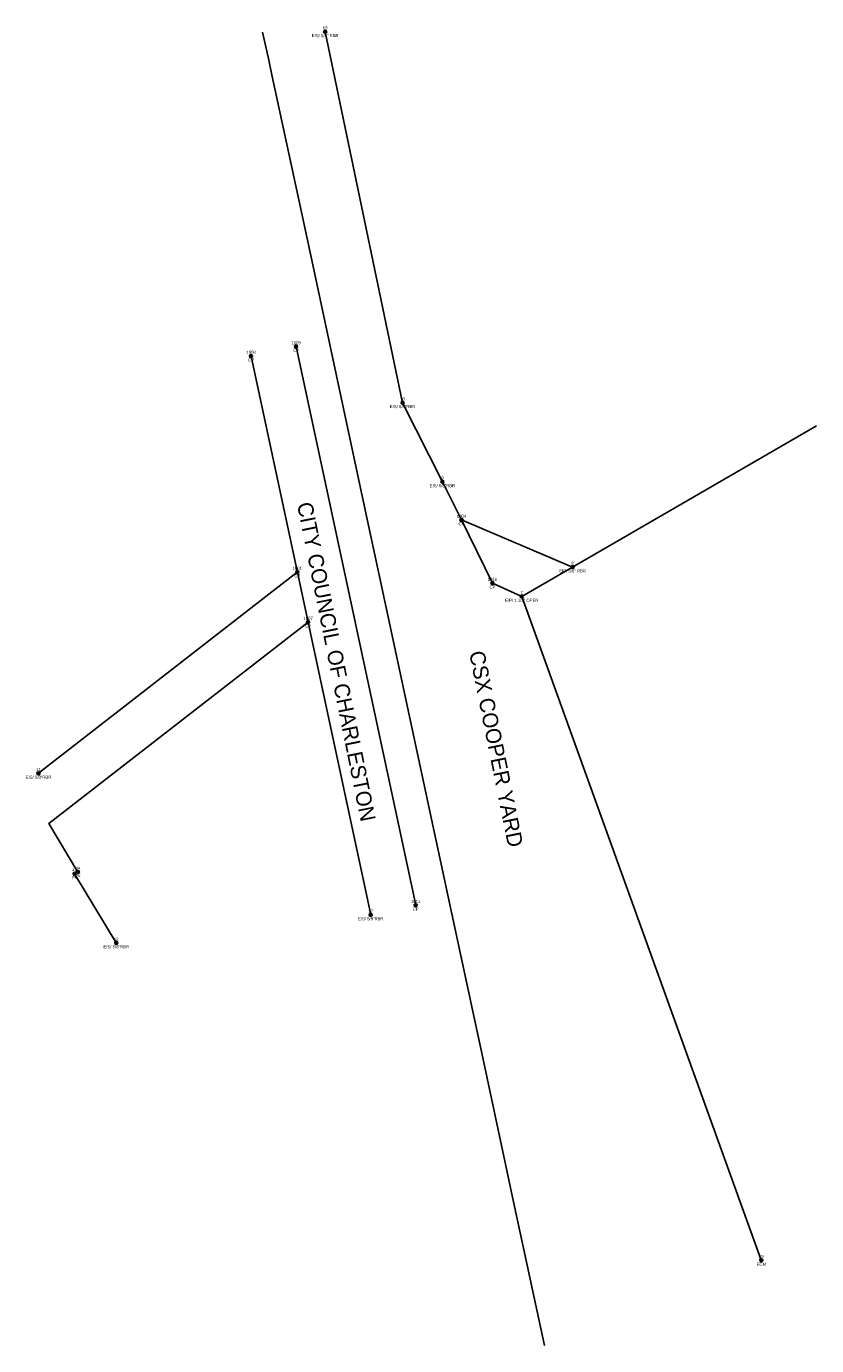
# Model space of a CAD drawing. Extents: x 2319801 to 2320831, y 368743 to 370462.
import ezdxf
from ezdxf.enums import TextEntityAlignment as Align

# ---------------------------------------------------------------- set-up
doc = ezdxf.new("R2010")
doc.units = 0
doc.header["$MEASUREMENT"] = 0
for name, color, linetype in [('Adjoiner Parcels', 4, 'Continuous'), ('CSX RW', 2, 'Continuous'), ('Existing Track', 1, 'Continuous'), ('PNTDESC', 3, 'Continuous'), ('PNTELEV', 5, 'Continuous'), ('PNTNO', 7, 'Continuous'), ('PNTS', 1, 'Continuous'), ('Text', 255, 'Continuous')]:
    doc.layers.add(name, color=color, linetype=linetype)
doc.styles.add('PTXT', font='TXT')

# ---------------------------------------------------------------- blocks, each defined once
blk = doc.blocks.new('SPT4')
at = {"color": 0, "linetype": 'Continuous'}
blk.add_circle((0, 0), 0.5, dxfattribs=at)
blk = doc.blocks.new('SRVPNO1')
at = {"layer": 'PNTDESC', "style": 'PTXT'}
blk.add_attdef('DESC2', text='', height=1, dxfattribs=at).set_placement((0, -1.75), align=Align.CENTER)
at = {"layer": 'PNTELEV', "style": 'PTXT'}
blk.add_attdef('ELEV2', (1.5, -0.5), '', height=1, dxfattribs=at)
at = {"layer": 'PNTNO', "style": 'PTXT'}
blk.add_attdef('PT#', text='', height=1, dxfattribs=at).set_placement((0, 0.75), align=Align.CENTER)

msp = doc.modelspace()

# ---------------------------------------------------------------- linework, layer by layer
at = {"layer": 'Adjoiner Parcels'}
for points in [[(2320093.5, 370032.4), (2320249.5, 369304.4)], [(2320446.4, 369719.3), (2320830.8, 369941.5)], [(2320367.8, 369818.9), (2320512.7, 369757.5)], [(2319816.4, 369488.9), (2320153.8, 369751)], [(2319917.7, 369267.9), (2319863.4, 369357.7), (2319867.7, 369360.2), (2319829.8, 369423.3), (2320167.8, 369685.8)]]:
    msp.add_lwpolyline(points, dxfattribs=at)
at = {"layer": 'CSX RW'}
msp.add_line((2320291, 369971.6), (2320343, 369868.6), dxfattribs=at)
for points in [[(2320190.1, 370454.9), (2320291, 369971.6), (2320343, 369868.6), (2320367.8, 369818.9), (2320408.2, 369736.6), (2320446.4, 369719.3), (2320758.7, 368854.4)], [(2320152.2, 370044.9), (2320308.1, 369317)]]:
    msp.add_lwpolyline(points, dxfattribs=at)
at = {"layer": 'Existing Track', "color": 10, "linetype": 'Continuous', "flags": 128}
msp.add_lwpolyline([(2320475.9, 368743.3), (2320435.8, 368930.7), (2320396.9, 369112.3), (2320355.3, 369305.8), (2320314.5, 369495.9), (2320277.5, 369668.3), (2320241.2, 369835.9), (2320186.7, 370092.3), (2320174, 370151.1), (2320159.3, 370219.9), (2320146.1, 370280.4), (2320139.4, 370312.3), (2320121.2, 370396.7), (2320116.2, 370420.1), (2320108.5, 370454.6)], dxfattribs=at)
at = {"layer": 'PNTS'}
for p in [(2320190.1, 370454.9), (2320093.5, 370032.4), (2320152.2, 370044.9), (2320291, 369971.6), (2320343, 369868.6), (2320367.8, 369818.9), (2320512.7, 369757.5), (2320153.8, 369751), (2320408.2, 369736.6), (2320446.4, 369719.3), (2320167.8, 369685.8), (2319816.4, 369488.9), (2319867.7, 369360.2), (2319863.4, 369357.7), (2320308.1, 369317), (2320249.5, 369304.4), (2319917.7, 369267.9), (2320758.7, 368854.4)]:
    msp.add_point(p, dxfattribs=at)

# ---------------------------------------------------------------- block references
at = {"layer": 'PNTS', "xscale": 4, "yscale": 4, "zscale": 4}
for p, values in [((2320190.1, 370454.9), {'PT#': '63', 'DESC2': 'EIS/ 5/8" RBR'}), ((2320152.2, 370044.9), {'PT#': '1009', 'DESC2': 'CP'}), ((2320093.5, 370032.4), {'PT#': '1008', 'DESC2': 'CP'}), ((2320291, 369971.6), {'PT#': '10', 'DESC2': 'EIS/ 5/8"RBR'}), ((2320343, 369868.6), {'PT#': '9', 'DESC2': 'EIS/ 5/8"RBR'}), ((2320367.8, 369818.9), {'PT#': '1004', 'DESC2': 'CP'}), ((2320153.8, 369751), {'PT#': '1001', 'DESC2': 'CP'}), ((2320512.7, 369757.5), {'PT#': '8', 'DESC2': 'EIP/ 5/8" RBR'}), ((2320408.2, 369736.6), {'PT#': '1016', 'DESC2': 'CP'}), ((2320446.4, 369719.3), {'PT#': '7', 'DESC2': 'EIP/ 1 1/2" OPEN'}), ((2320167.8, 369685.8), {'PT#': '1007', 'DESC2': 'CP'}), ((2319816.4, 369488.9), {'PT#': '11', 'DESC2': 'EIS/ 5/8"RBR'}), ((2319863.4, 369357.7), {'PT#': '42', 'DESC2': 'PK'}), ((2319867.7, 369360.2), {'PT#': '44', 'DESC2': 'PK'}), ((2320249.5, 369304.4), {'PT#': '17', 'DESC2': 'EIS/ 5/8"RBR'}), ((2320308.1, 369317), {'PT#': '1011', 'DESC2': 'CP'}), ((2319917.7, 369267.9), {'PT#': '12', 'DESC2': 'EIS/ 5/8"RBR'}), ((2320758.7, 368854.4), {'PT#': '49', 'DESC2': 'ECM'})]:
    msp.add_blockref('SRVPNO1', p, dxfattribs=at).add_auto_attribs(values)
for p in [(2320190.1, 370454.9), (2320152.2, 370044.9), (2320093.5, 370032.4), (2320291, 369971.6), (2320343, 369868.6), (2320367.8, 369818.9), (2320512.7, 369757.5), (2320153.8, 369751), (2320408.2, 369736.6), (2320446.4, 369719.3), (2320167.8, 369685.8), (2319816.4, 369488.9), (2319863.4, 369357.7), (2319867.7, 369360.2), (2320308.1, 369317), (2320249.5, 369304.4), (2319917.7, 369267.9), (2320758.7, 368854.4)]:
    msp.add_blockref('SPT4', p, dxfattribs=at)

# ---------------------------------------------------------------- texts
at = {"layer": 'Text'}
for s, p in [('CITY COUNCIL OF CHARLESTON', (2320153.3, 369839.9)), ('CSX COOPER YARD', (2320377.7, 369646.2))]:
    msp.add_text(s, height=20, rotation=281.3535, dxfattribs=at).set_placement(p)

doc.saveas('drawing.dxf')
